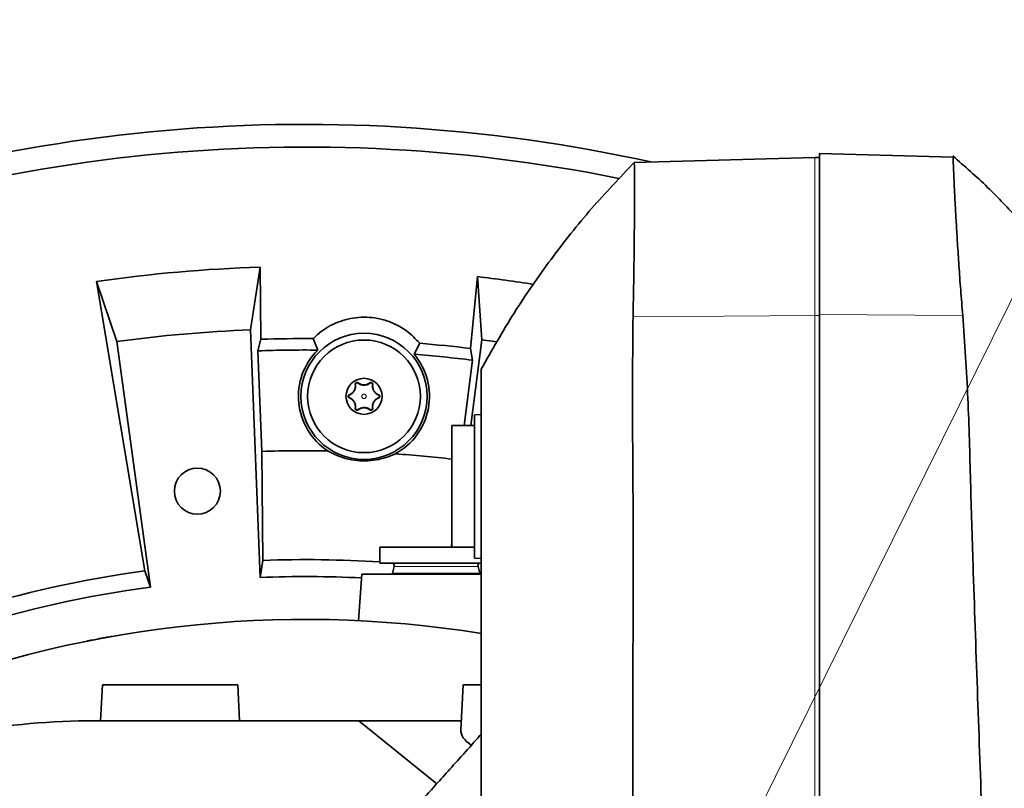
# Model space of a CAD drawing. Header units: millimetres. Extents: x 0 to 14900, y 0 to 10500.
# Tile 39 of 56: x 10758 to 10976, y 5941 to 6112. Entities that reach past the tile are written whole.
import ezdxf

# ---------------------------------------------------------------- set-up
doc = ezdxf.new("R2010")
doc.units = ezdxf.units.MM
doc.header["$LTSCALE"] = 25
doc.styles.add('SLDTEXTSTYLE0', font='TXT', dxfattribs={"width": 0.605})
doc.dimstyles.new('SLDDIMSTYLE1', dxfattribs={"dimtxt": 87.5, "dimasz": 87.5, "dimexe": 0, "dimexo": 0.0625, "dimgap": 21.875, "dimtad": 1, "dimdec": 4, "dimlfac": 25, "dimzin": 12, "dimdsep": 46, "dimtxsty": 'SLDTEXTSTYLE0', "dimsah": 1, "dimcen": 0.09, "dimadec": 1, "dimazin": 3, "dimtfac": 1, "dimtofl": 0, "dimtmove": 0, "dimatfit": 3, "dimfxl": 1, "dimfrac": 2, "dimtolj": 1, "dimtzin": 12, "dimarcsym": 0})
doc.dimstyles.new('SLDDIMSTYLE2', dxfattribs={"dimtxt": 87.5, "dimasz": 87.5, "dimexe": 0, "dimexo": 0.0625, "dimgap": 21.875, "dimtad": 1, "dimdec": 1, "dimrnd": 1e-09, "dimzin": 12, "dimdsep": 46, "dimtxsty": 'SLDTEXTSTYLE0', "dimsah": 1, "dimcen": 0, "dimadec": 0, "dimazin": 3, "dimtfac": 1, "dimtofl": 0, "dimtmove": 0, "dimatfit": 3, "dimfxl": 1, "dimfrac": 2, "dimtolj": 1, "dimtzin": 12, "dimarcsym": 0})

# ---------------------------------------------------------------- blocks, each defined once
blk = doc.blocks.new('_D_6')
at = {"color": 7, "linetype": 'Continuous', "lineweight": 0}
for p, q in [((8210.66, 6193.83), (7985.54, 6233.52)), ((12219.93, 5733.49), (13700.97, 5733.49))]:
    blk.add_line(p, q, dxfattribs=at)
at = {"color": 7, "linetype": 'Continuous', "lineweight": 18}
blk.add_arc((10821.38, 5733.49), 2842.09, 0, 170, dxfattribs=at)
for points in [[(8022.47, 6227.01), (8051.27, 6310.58), (8026.72, 6315.29)], [(13663.47, 5733.49), (13674.62, 5821.17), (13649.62, 5820.78)]]:
    blk.add_solid(points, dxfattribs=at)
at = {"color": 7, "linetype": 'Continuous', "lineweight": 18, "insert": (10955.07, 8687.96), "char_height": 87.5, "attachment_point": 1, "rotation": 355, "style": 'SLDTEXTSTYLE0'}
blk.add_mtext('170°', dxfattribs=at)
blk = doc.blocks.new('_D_8')
at = {"color": 7, "linetype": 'Continuous', "lineweight": 0}
for q in [(11817.74, 6729.85), (10821.38, 5733.49)]:
    blk.add_line((11465.55, 6377.66), q, dxfattribs=at)
at = {"color": 7, "linetype": 'Continuous', "lineweight": 18}
blk.add_solid([(11465.55, 6377.66), (11536.27, 6430.69), (11518.59, 6448.37)], dxfattribs=at)
at = {"color": 7, "linetype": 'Continuous', "lineweight": 18, "insert": (11534.91, 6606.39), "char_height": 87.5, "attachment_point": 1, "rotation": 45, "style": 'SLDTEXTSTYLE0'}
blk.add_mtext('R911', dxfattribs=at)
blk = doc.blocks.new('_D_9')
at = {"color": 7, "linetype": 'Continuous', "lineweight": 0}
blk.add_line((11974.96, 8064.68), (10821.38, 5733.49), dxfattribs=at)
at = {"color": 7, "linetype": 'Continuous', "lineweight": 18}
blk.add_solid([(11974.96, 8064.68), (11924.94, 7991.8), (11947.35, 7980.71)], dxfattribs=at)
at = {"color": 7, "linetype": 'Continuous', "lineweight": 18, "insert": (11217.86, 6788.82), "char_height": 87.5, "attachment_point": 1, "rotation": 63.6718, "style": 'SLDTEXTSTYLE0'}
blk.add_mtext('R2601', dxfattribs=at)

msp = doc.modelspace()

# ---------------------------------------------------------------- linework, layer by layer
at = {"color": 7, "linetype": 'Continuous', "lineweight": 35}
for p, q in [((10894.3111532, 6080.4099109), (10934.3804458, 6081.4591623)), ((10934.3804458, 6081.4591623), (10935.3804458, 6081.4853482)), ((10935.3804458, 6082.3806045), (10965.0856028, 6081.6027476)), ((10935.3804458, 6082.3806045), (10935.3804458, 6046.669504)), ((10811.3699206, 6057.1582401), (10809.2099029, 6043.2463494)), ((10811.5142789, 6041.14605), (10811.3699206, 6057.1582401)), ((10859.5628292, 6055.0540922), (10858.0234659, 6039.115415)), ((10860.5021263, 6041.0068826), (10859.5628292, 6055.0540922)), ((10775.0336808, 6053.979231), (10785.7572211, 5989.7834892)), ((10779.5766574, 6040.6537764), (10775.0336808, 6053.979231)), ((10935.3804458, 6046.669504), (10935.3804458, 5786.1892603)), ((10809.2099029, 6043.2463494), (10811.3691928, 5988.2887524)), ((10810.8613868, 6038.5903718), (10811.5142789, 6041.14605)), ((10824.1074855, 6038.7594698), (10823.1155326, 6041.299315)), ((10858.0822814, 6021.9853482), (10860.5021263, 6041.0068826)), ((10860.5021263, 6041.0068826), (10863.8906548, 6040.5568092)), ((10786.9934586, 5986.156152), (10779.5766574, 6040.6537764)), ((10846.7288692, 6040.2587272), (10845.5173446, 6037.8159844)), ((10858.0234659, 6039.115415), (10858.4511316, 6036.5125587)), ((10810.8613868, 6038.5903718), (10811.7386427, 6016.2627174)), ((10856.603037, 6021.9853482), (10858.4511316, 6036.5125587)), ((10860.3804458, 6024.4853482), (10858.8804458, 6024.4067365)), ((10858.8804458, 6024.4067365), (10858.8804458, 5992.5639599)), ((10858.8804458, 6021.9853482), (10853.8804458, 6021.9853482)), ((10853.8804458, 6021.9853482), (10853.8804458, 5994.9853482)), ((10811.9567686, 5992.0756526), (10811.7386427, 6016.2627174)), ((10853.8804458, 5996.2190986), (10853.7612863, 5994.9853482)), ((10837.8804458, 5994.9853482), (10837.8804458, 5991.4853482)), ((10837.8804458, 5994.9853482), (10853.8804458, 5994.9853482)), ((10853.8804458, 5994.9853482), (10858.8804458, 5994.9853482)), ((10811.9567686, 5992.0756526), (10811.3691928, 5988.2887524)), ((10837.8804458, 5991.4853482), (10860.5220412, 5991.4853482)), ((10858.8804458, 5992.5639599), (10860.3804458, 5992.4853482)), ((10785.7572211, 5989.7834892), (10786.9934586, 5986.156152)), ((10833.8804458, 5988.9853482), (10833.1614038, 5978.7025685)), ((10860.427599, 5988.9853482), (10833.8804458, 5988.9853482)), ((10841.087294, 5990.7300568), (10840.6872607, 5989.237112)), ((10860.073631, 5989.237112), (10859.6735976, 5990.7300568)), ((10776.3804458, 5964.4853482), (10775.9611836, 5956.4853482)), ((10776.3804458, 5964.4853482), (10806.3804458, 5964.4853482)), ((10806.7997081, 5956.4853482), (10806.3804458, 5964.4853482)), ((10856.3804458, 5964.4853482), (10855.8562495, 5954.4830858)), ((10856.3804458, 5964.4853482), (10860.2575805, 5964.4853482)), ((10774.6764156, 5956.4853482), (10833.2450216, 5956.4853482)), ((10833.2450216, 5956.4853482), (10850.5063336, 5942.4879699)), ((10855.9611836, 5956.4853482), (10833.2450216, 5956.4853482))]:
    msp.add_line(p, q, dxfattribs=at)
at = {"color": 8, "linetype": 'Continuous', "lineweight": 18}
for p, q in [((10934.3804458, 6081.4591623), (10934.3804458, 6046.4075577)), ((10894.0489368, 6046.1073259), (10934.3804458, 6046.4075577)), ((10934.3804458, 6046.4075577), (10935.3804458, 6046.4150018)), ((10934.3804458, 6046.4075577), (10934.3804458, 5785.9273139)), ((10935.3804458, 6046.669504), (10967.1864593, 6046.4327369)), ((10832.5048365, 6031.1238937), (10832.4407304, 6031.1148109)), ((10833.0332031, 6031.4289463), (10833.073122, 6031.4799224)), ((10835.7276886, 6031.4289463), (10835.6877696, 6031.4799224)), ((10836.2560551, 6031.1238937), (10836.3201613, 6031.1148109)), ((10831.1575938, 6028.7904008), (10831.1334066, 6028.8504597)), ((10831.1575938, 6028.1802956), (10831.1334066, 6028.1202367)), ((10837.6032979, 6028.7904008), (10837.627485, 6028.8504597)), ((10837.6032979, 6028.1802956), (10837.627485, 6028.1202367)), ((10832.5048365, 6025.8468027), (10832.4407304, 6025.8558855)), ((10836.2560551, 6025.8468027), (10836.3201613, 6025.8558855)), ((10833.0332031, 6025.5417502), (10833.073122, 6025.490774)), ((10835.7276886, 6025.5417502), (10835.6877696, 6025.490774)), ((10840.6872607, 5989.237112), (10860.073631, 5989.237112)), ((10841.087294, 5990.7300568), (10859.6735976, 5990.7300568))]:
    msp.add_line(p, q, dxfattribs=at)
at = {"color": 7, "linetype": 'Continuous', "lineweight": 35}
for centre, radius in [((10834.3804458, 6028.4853482), 14), ((10834.3804458, 6028.4853482), 12.5), ((10834.3804458, 6028.4853482), 4), ((10797.4126166, 6007.4388902), 5.1)]:
    msp.add_circle(centre, radius, dxfattribs=at)
at = {"color": 8, "linetype": 'Continuous', "lineweight": 18}
msp.add_circle((10834.3804458, 6028.4853482), 0.5, dxfattribs=at)
at = {"color": 7, "linetype": 'Continuous', "lineweight": 18}
for radius in [2601, 911]:
    msp.add_arc((10821.3804458, 5733.4853482), radius, 190, 170, dxfattribs=at)
at = {"color": 7, "linetype": 'Continuous', "lineweight": 35}
for centre, radius, start, end in [((10821.3804458, 5733.4853482), 355.3711066, 77.554426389, 113.552058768), ((10821.3804458, 5733.4853482), 350.3352259, 78.55096978, 114.029950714), ((10821.3804458, 5733.4853482), 323.8276572, 91.771473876, 98.228526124), ((10821.3804458, 5733.4853482), 323.8276572, 81.003281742, 83.228526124), ((10821.3804458, 5733.4853482), 310, 92.25, 97.75), ((10821.3804458, 5733.4853482), 307.8188569, 89.677038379, 91.836750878), ((10821.3804458, 5733.4853482), 307.8188569, 83.163249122, 85.276429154), ((10821.3804458, 5733.4853482), 305.2863017, 89.488185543, 91.974595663), ((10834.3804458, 6028.4853482), 14.5289809, 134.996761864, 236.402039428), ((10834.3804458, 6028.4853482), 14.5289809, 298.551428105, 39.956705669), ((10821.3804458, 5733.4853482), 305.2863017, 83.025404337, 85.46528199), ((10821.3804458, 5733.4853482), 282.9416988, 88.995503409, 91.952846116), ((10821.3804458, 5733.4853482), 282.9416988, 83.404181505, 85.957964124), ((10821.3804458, 5733.4853482), 258.7619586, 86.344044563, 92.087077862), ((10840.5077385, 5990.8853482), 0.6, 345, 90), ((10860.2531531, 5990.8853482), 0.6, 90, 195), ((10821.3804458, 5733.4853482), 258.7619586, 97.912922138, 107.087077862), ((10840.8804458, 5989.1853482), 0.2, 165, 270), ((10859.8804458, 5989.1853482), 0.2, 270, 15), ((10821.3804458, 5733.4853482), 255, 87.202901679, 92.25), ((10821.3804458, 5733.4853482), 255, 97.75, 107.25), ((10821.3804458, 5733.4853482), 245.5, 80.852896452, 112.38532819), ((10774.6764156, 5795.9776572), 160.507691, 90, 100.279979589)]:
    msp.add_arc(centre, radius, start, end, dxfattribs=at)
msp.add_ellipse((10871.3804458, 5954.3525594), major_axis=(15.5276163, 0), ratio=0.4005407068, start_param=3.120604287, end_param=3.6953649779, dxfattribs=at)
for points, knots in [([(10894.3233354, 6080.3972036), (10891.1200093, 6077.0354863), (10884.593169, 6070.185921), (10875.7398732, 6058.9708664), (10867.4897142, 6047.0847438), (10862.7512323, 6038.6869727), (10860.3804458, 6034.4853482)], [0, 0, 0, 0, 0.2430723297, 0.4952646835, 0.7474677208, 1, 1, 1, 1]), ([(10894.3111532, 6080.4099109), (10894.3307086, 6080.2763402), (10894.3698193, 6080.0091985), (10894.3944426, 6077.9162959), (10894.3991625, 6074.6080672), (10894.3801837, 6070.1023395), (10894.3377724, 6064.5170866), (10894.2689045, 6058.4545506), (10894.1801904, 6052.2609211), (10894.0926879, 6048.1585212), (10894.0489368, 6046.1073259)], [0, 0, 0, 0, 0.1314265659, 0.2628534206, 0.3942794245, 0.5257055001, 0.6571404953, 0.7885753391, 0.8942879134, 1, 1, 1, 1]), ([(10979.549861, 6067.7529127), (10977.3047059, 6070.1648565), (10972.6983212, 6075.1134416), (10967.6040691, 6079.5586222), (10964.992759, 6081.8372187)], [0, 0, 0, 0, 0.4874006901, 1, 1, 1, 1]), ([(10967.1864593, 6046.4327369), (10967.0300831, 6048.3348843), (10966.7167297, 6052.14649), (10966.3379259, 6057.5157964), (10966.0214908, 6062.3869244), (10965.762426, 6066.6889125), (10965.551877, 6070.4349704), (10965.3800869, 6073.7112799), (10965.2461305, 6076.4563694), (10965.1483433, 6078.6583862), (10965.0867959, 6080.3145488), (10965.0579179, 6081.3944223), (10965.0763745, 6081.5333059), (10965.0856028, 6081.6027476)], [0, 0, 0, 0, 0.0956940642, 0.1917559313, 0.2874506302, 0.3747697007, 0.462367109, 0.549685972, 0.6370086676, 0.724609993, 0.8119325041, 0.9059664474, 1, 1, 1, 1]), ([(10846.7288692, 6040.2587272), (10845.8109417, 6041.2294651), (10844.2672149, 6042.8620059), (10841.4316575, 6044.5277254), (10838.834804, 6045.5272851), (10836.2343589, 6046.0255791), (10833.7556832, 6046.100982), (10831.3731767, 6045.8186776), (10829.0878605, 6045.1828199), (10826.9231635, 6044.2264043), (10824.938819, 6042.9620403), (10823.7218844, 6041.9129144), (10823.1489244, 6041.3331059), (10823.1155326, 6041.299315)], [0, 0, 0, 0, 0.1557395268, 0.2619153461, 0.3680183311, 0.4631649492, 0.5506174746, 0.6380796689, 0.7253659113, 0.8126850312, 0.9035104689, 0.9943766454, 1, 1, 1, 1]), ([(10894.0489368, 6046.1073259), (10893.9894947, 6039.7759508), (10893.8706034, 6027.1124273), (10894.1351547, 6001.7892384), (10893.9708307, 5957.4740832), (10894.0714724, 5883.3109022), (10894.0511774, 5821.809354), (10894.0392375, 5785.62701)], [0, 0, 0, 0, 0.0729156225, 0.145840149, 0.2916788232, 0.5832833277, 1, 1, 1, 1]), ([(10973.8848981, 5785.9026293), (10973.7503332, 5810.8891122), (10973.4812048, 5860.8618424), (10971.7617325, 5929.2735013), (10969.8383764, 5978.8333731), (10968.894042, 6009.5696151), (10968.4615785, 6028.017798), (10967.6114365, 6040.2953269), (10967.1864593, 6046.4327369)], [0, 0, 0, 0, 0.2876477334, 0.5752927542, 0.787631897, 0.8584324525, 0.9292318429, 1, 1, 1, 1]), ([(10860.3804458, 6034.4853482), (10860.3804458, 6034.4697229), (10860.3804458, 6034.4378318), (10860.3804458, 6034.6430548), (10860.3804458, 6034.1921882), (10860.3804458, 6033.0068039), (10860.3804458, 6030.8356201), (10860.3804458, 6027.4608855), (10860.3804458, 6023.1145071), (10860.3804458, 6017.9970276), (10860.3804458, 6012.1794002), (10860.3804458, 5991.1374587), (10860.3804458, 5937.4716514), (10860.3804458, 5873.3260725), (10860.3804458, 5819.3250119), (10860.3804458, 5796.0975181), (10860.3804458, 5782.811727), (10860.3804458, 5772.2433382), (10860.3804458, 5760.7800687), (10860.3804458, 5748.3589976), (10860.3804458, 5735.6817029), (10860.3804458, 5723.0168098), (10860.3804458, 5710.5177536), (10860.3804458, 5698.2099724), (10860.3804458, 5686.0058101), (10860.3804458, 5674.1741971), (10860.3804458, 5662.8523695), (10860.3804458, 5652.0506056), (10860.3804458, 5641.7014994), (10860.3804458, 5632.0381098), (10860.3804458, 5623.1593431), (10860.3804458, 5615.0721861), (10860.3804458, 5607.7331593), (10860.3804458, 5601.321944), (10860.3804458, 5595.8973743), (10860.3804458, 5591.4440392), (10860.3804458, 5587.9453471), (10860.3804458, 5585.5390669), (10860.3804458, 5584.172538), (10860.3804458, 5584.099449), (10860.3804458, 5584.0667002)], [0, 0, 0, 0, 0.0165413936, 0.0337610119, 0.0424078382, 0.0511979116, 0.0624911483, 0.0741115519, 0.0854047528, 0.0970246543, 0.1083221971, 0.1199473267, 0.2105582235, 0.391780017, 0.4624319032, 0.4977578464, 0.5154208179, 0.5330838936, 0.5541456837, 0.5753534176, 0.597022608, 0.6188515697, 0.6399133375, 0.661121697, 0.6827913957, 0.704620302, 0.7256711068, 0.7468676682, 0.7685248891, 0.7903415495, 0.8114050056, 0.8326151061, 0.8542867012, 0.8761175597, 0.8971676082, 0.9183633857, 0.9400197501, 0.9618355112, 0.9828997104, 1, 1, 1, 1]), ([(10832.4407304, 6031.1148109), (10832.4480129, 6031.0567814), (10832.4626196, 6030.9403904), (10832.4660417, 6030.7555999), (10832.4554241, 6030.5939911), (10832.4364305, 6030.4587721), (10832.4125566, 6030.3340085), (10832.373392, 6030.1837424), (10832.3213828, 6030.037576), (10832.2703255, 6029.9203874), (10832.2273935, 6029.8329947), (10832.1793421, 6029.7458197), (10832.1141056, 6029.6398635), (10832.0281448, 6029.518794), (10831.9293435, 6029.4012413), (10831.8350102, 6029.3034917), (10831.7473431, 6029.2224974), (10831.6572536, 6029.1482093), (10831.5610788, 6029.0773787), (10831.4593484, 6029.0112643), (10831.3159033, 6028.9288098), (10831.2065597, 6028.881866), (10831.1334066, 6028.8504597)], [0, 0, 0, 0, 0.0715706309, 0.1435505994, 0.2172613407, 0.2545180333, 0.2919250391, 0.3514415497, 0.4121427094, 0.4418710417, 0.4718435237, 0.5026470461, 0.5337582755, 0.5868010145, 0.6411743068, 0.6818864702, 0.7229296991, 0.7647937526, 0.8068631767, 0.8547536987, 0.9028272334, 1, 1, 1, 1]), ([(10832.5048365, 6031.1238937), (10832.5124471, 6031.0608749), (10832.5277243, 6030.9343745), (10832.5294559, 6030.7373944), (10832.5137978, 6030.5344883), (10832.4751318, 6030.3144645), (10832.4194169, 6030.1212521), (10832.3559386, 6029.958175), (10832.3002806, 6029.8376339), (10832.2371968, 6029.7204963), (10832.1672959, 6029.6077334), (10832.0900225, 6029.4986452), (10832.0027976, 6029.3903717), (10831.9055698, 6029.2846197), (10831.7981861, 6029.1827279), (10831.6846226, 6029.0887105), (10831.541566, 6028.986061), (10831.3669455, 6028.8809685), (10831.2276391, 6028.8207031), (10831.1575938, 6028.7904008)], [0, 0, 0, 0, 0.0695628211, 0.1396365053, 0.2115855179, 0.2843413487, 0.3701109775, 0.4135744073, 0.4576483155, 0.5004904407, 0.5436769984, 0.5873885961, 0.6317988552, 0.681395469, 0.7313832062, 0.7824454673, 0.8338166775, 0.9164404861, 1, 1, 1, 1]), ([(10833.073122, 6031.4799224), (10833.0536763, 6031.4938271), (10833.0142666, 6031.5220071), (10832.9491887, 6031.5483379), (10832.8846398, 6031.5627566), (10832.827561, 6031.5665914), (10832.7712501, 6031.5621843), (10832.7182198, 6031.5506333), (10832.6654082, 6031.531035), (10832.6175291, 6031.5048939), (10832.5751758, 6031.4735633), (10832.5394021, 6031.4392811), (10832.5086153, 6031.401294), (10832.480075, 6031.3556095), (10832.4564285, 6031.3018529), (10832.4405753, 6031.2400783), (10832.4343021, 6031.1766727), (10832.4385733, 6031.1355692), (10832.4407304, 6031.1148109)], [0, 0, 0, 0, 0.0885861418, 0.1795326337, 0.2423999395, 0.306789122, 0.3587859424, 0.4121874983, 0.4642474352, 0.5182091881, 0.56475533, 0.6126162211, 0.6601364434, 0.7087086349, 0.7766638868, 0.8465726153, 0.922515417, 1, 1, 1, 1]), ([(10833.0332031, 6031.4289463), (10833.0173335, 6031.4402273), (10832.9853296, 6031.4629777), (10832.9281995, 6031.4865068), (10832.8682738, 6031.4993242), (10832.8070787, 6031.5006414), (10832.7507902, 6031.4917057), (10832.6979927, 6031.473645), (10832.6522614, 6031.4491814), (10832.6115786, 6031.4183852), (10832.5773139, 6031.3832393), (10832.5487254, 6031.3434767), (10832.5262393, 6031.2999217), (10832.5104791, 6031.2529938), (10832.4994026, 6031.1932797), (10832.5027513, 6031.15052), (10832.5048365, 6031.1238937)], [0, 0, 0, 0, 0.0794047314, 0.1601346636, 0.2437650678, 0.3159148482, 0.3907637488, 0.4542619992, 0.5198766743, 0.5792442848, 0.6403150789, 0.7002182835, 0.7616470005, 0.8258370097, 0.8915493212, 1, 1, 1, 1]), ([(10835.7276886, 6031.4289463), (10835.5228109, 6031.2951942), (10835.1812626, 6031.0722184), (10834.565453, 6030.9461157), (10834.0296946, 6030.9686722), (10833.4926817, 6031.1194029), (10833.2001411, 6031.3164828), (10833.0332031, 6031.4289463)], [0, 0, 0, 0, 0.26399829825, 0.44010726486, 0.61703614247, 0.78146194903, 1, 1, 1, 1]), ([(10835.6877696, 6031.4799224), (10835.5157427, 6031.3627216), (10835.253782, 6031.1842496), (10834.7878679, 6031.0515027), (10834.4084063, 6031.011804), (10834.0099063, 6031.0427731), (10833.5207366, 6031.1755037), (10833.2472932, 6031.3614702), (10833.073122, 6031.4799224)], [0, 0, 0, 0, 0.24980736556, 0.38040379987, 0.49160505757, 0.60309321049, 0.7471883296, 1, 1, 1, 1]), ([(10836.3201613, 6031.1148109), (10836.3225128, 6031.139303), (10836.327283, 6031.1889856), (10836.3167118, 6031.2600182), (10836.2959514, 6031.3235949), (10836.270297, 6031.3744174), (10836.2379878, 6031.4204501), (10836.2012184, 6031.4600866), (10836.1577258, 6031.4954469), (10836.1111325, 6031.523314), (10836.0628661, 6031.5438634), (10836.0152711, 6031.5573273), (10835.9669577, 6031.5646407), (10835.9129874, 6031.5661233), (10835.8544662, 6031.5592476), (10835.7936216, 6031.5416961), (10835.7367686, 6031.5155201), (10835.7042053, 6031.4918629), (10835.6877696, 6031.4799224)], [0, 0, 0, 0, 0.0911364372, 0.1848714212, 0.2471605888, 0.3109607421, 0.3626486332, 0.4157365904, 0.4674855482, 0.5211098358, 0.5675724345, 0.6153354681, 0.662988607, 0.7116910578, 0.7801179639, 0.8505111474, 0.9245485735, 1, 1, 1, 1]), ([(10836.2560551, 6031.1238937), (10836.2577698, 6031.1408961), (10836.261238, 6031.1752864), (10836.2557893, 6031.2298765), (10836.2407515, 6031.2863378), (10836.2150607, 6031.339813), (10836.1804594, 6031.3875344), (10836.1409955, 6031.4258419), (10836.0966835, 6031.4564565), (10836.051092, 6031.478362), (10836.0032581, 6031.4928848), (10835.9550075, 6031.5000052), (10835.9060987, 6031.4998969), (10835.8571432, 6031.492504), (10835.8092109, 6031.4774748), (10835.7651298, 6031.4562267), (10835.7396941, 6031.4376937), (10835.7276886, 6031.4289463)], [0, 0, 0, 0, 0.0697615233, 0.1411043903, 0.2177353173, 0.2971109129, 0.3657565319, 0.4368866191, 0.4983744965, 0.5618064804, 0.6208627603, 0.6815370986, 0.7425290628, 0.8050279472, 0.8713837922, 0.9392940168, 1, 1, 1, 1]), ([(10837.6032979, 6028.7904008), (10837.5454847, 6028.8150599), (10837.4294425, 6028.8645553), (10837.2596338, 6028.9603153), (10837.0933421, 6029.0736695), (10836.9548119, 6029.189007), (10836.8432734, 6029.297567), (10836.756077, 6029.393072), (10836.6730474, 6029.4957954), (10836.5704176, 6029.64005), (10836.480514, 6029.7949007), (10836.4058272, 6029.9560712), (10836.3432935, 6030.1162648), (10836.2849201, 6030.3164408), (10836.2491783, 6030.5224306), (10836.2343892, 6030.6969406), (10836.2318929, 6030.840434), (10836.2381622, 6030.9832425), (10836.2500828, 6031.0769469), (10836.2560551, 6031.1238937)], [0, 0, 0, 0, 0.0688863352, 0.1382680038, 0.2094618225, 0.2814320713, 0.3243232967, 0.3674592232, 0.4110194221, 0.4551901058, 0.5414512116, 0.5851512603, 0.629675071, 0.7117128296, 0.7945752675, 0.8453405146, 0.8963574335, 0.9480741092, 1, 1, 1, 1]), ([(10837.627485, 6028.8504597), (10837.580881, 6028.8699216), (10837.4874806, 6028.9089258), (10837.3478782, 6028.9828988), (10837.2082877, 6029.0701874), (10837.0687936, 6029.1740798), (10836.9536984, 6029.2760128), (10836.8629892, 6029.3682773), (10836.781134, 6029.4598153), (10836.6874949, 6029.5791776), (10836.5891279, 6029.7293771), (10836.5029884, 6029.8897775), (10836.4412302, 6030.0332624), (10836.3976189, 6030.1573141), (10836.3671428, 6030.2608258), (10836.3424339, 6030.3638833), (10836.3189392, 6030.4893171), (10836.3014745, 6030.6349337), (10836.2950203, 6030.7990022), (10836.3002927, 6030.9596312), (10836.3135279, 6031.0630024), (10836.3201613, 6031.1148109)], [0, 0, 0, 0, 0.0618761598, 0.1240077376, 0.187142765, 0.2507589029, 0.3153385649, 0.3481464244, 0.3811487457, 0.4359266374, 0.4922077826, 0.5470402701, 0.6035683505, 0.639041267, 0.6748023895, 0.7113046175, 0.7480000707, 0.8099144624, 0.8723482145, 0.9360223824, 1, 1, 1, 1]), ([(10831.1334066, 6028.8504597), (10831.1134985, 6028.8415183), (10831.0732528, 6028.8234425), (10831.0205991, 6028.7844688), (10830.9756669, 6028.7388679), (10830.9418067, 6028.6917162), (10830.915609, 6028.6408425), (10830.8974134, 6028.5890397), (10830.8863305, 6028.5329591), (10830.8836583, 6028.4776854), (10830.8884971, 6028.424537), (10830.8993331, 6028.3758995), (10830.9159271, 6028.3297734), (10830.9400671, 6028.2819939), (10830.973429, 6028.2343266), (10831.0188153, 6028.1876997), (10831.0724818, 6028.1476866), (10831.1129385, 6028.1294587), (10831.1334066, 6028.1202367)], [0, 0, 0, 0, 0.0809781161, 0.1637032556, 0.2283247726, 0.2945023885, 0.3474451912, 0.4018071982, 0.4548191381, 0.5098124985, 0.5566451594, 0.6048368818, 0.6520065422, 0.700236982, 0.7668698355, 0.8354203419, 0.9167351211, 1, 1, 1, 1]), ([(10831.1575938, 6028.7904008), (10831.1371767, 6028.7808764), (10831.0989615, 6028.7630494), (10831.0487858, 6028.7220966), (10831.0091873, 6028.6758373), (10830.9789917, 6028.6230809), (10830.9600002, 6028.5697737), (10830.9505558, 6028.5151838), (10830.9500009, 6028.4636035), (10830.9573496, 6028.4133461), (10830.9715892, 6028.3664632), (10830.9926112, 6028.3222725), (10831.0199628, 6028.2815019), (10831.0535635, 6028.2449777), (10831.0987598, 6028.2079982), (10831.1355322, 6028.1906835), (10831.1575938, 6028.1802956)], [0, 0, 0, 0, 0.0917187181, 0.1716730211, 0.2545026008, 0.3259360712, 0.4000273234, 0.4630813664, 0.5282154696, 0.5874794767, 0.6484276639, 0.708513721, 0.7701201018, 0.8347151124, 0.9008374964, 1, 1, 1, 1]), ([(10831.1334066, 6028.1202367), (10831.1800106, 6028.1007748), (10831.273411, 6028.0617706), (10831.4130135, 6027.9877976), (10831.5526039, 6027.900509), (10831.6920981, 6027.7966166), (10831.8071933, 6027.6946837), (10831.8979024, 6027.6024192), (10831.9797577, 6027.5108811), (10832.0733968, 6027.3915188), (10832.1717638, 6027.2413193), (10832.2579033, 6027.080919), (10832.3196615, 6026.937434), (10832.3632728, 6026.8133823), (10832.3937489, 6026.7098706), (10832.4184578, 6026.6068131), (10832.4419525, 6026.4813793), (10832.4594172, 6026.3357627), (10832.4658714, 6026.1716942), (10832.4605989, 6026.0110652), (10832.4473637, 6025.907694), (10832.4407304, 6025.8558855)], [0, 0, 0, 0, 0.0618761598, 0.1240077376, 0.187142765, 0.2507589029, 0.3153385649, 0.3481464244, 0.3811487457, 0.4359266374, 0.4922077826, 0.5470402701, 0.6035683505, 0.639041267, 0.6748023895, 0.7113046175, 0.7480000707, 0.8099144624, 0.8723482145, 0.9360223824, 1, 1, 1, 1]), ([(10831.1575938, 6028.1802956), (10831.215407, 6028.1556366), (10831.3314491, 6028.1061411), (10831.5012579, 6028.0103811), (10831.6675496, 6027.8970269), (10831.8060797, 6027.7816894), (10831.9176183, 6027.6731294), (10832.0048147, 6027.5776244), (10832.0878442, 6027.474901), (10832.190474, 6027.3306465), (10832.2803776, 6027.1757957), (10832.3550645, 6027.0146252), (10832.4175982, 6026.8544316), (10832.4759716, 6026.6542556), (10832.5117133, 6026.4482659), (10832.5265024, 6026.2737558), (10832.5289987, 6026.1302624), (10832.5227295, 6025.9874539), (10832.5108089, 6025.8937495), (10832.5048365, 6025.8468027)], [0, 0, 0, 0, 0.0688863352, 0.1382680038, 0.2094618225, 0.2814320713, 0.3243232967, 0.3674592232, 0.4110194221, 0.4551901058, 0.5414512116, 0.5851512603, 0.629675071, 0.7117128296, 0.7945752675, 0.8453405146, 0.8963574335, 0.9480741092, 1, 1, 1, 1]), ([(10836.2560551, 6025.8468027), (10836.2484443, 6025.9098211), (10836.2331669, 6026.0363207), (10836.2314378, 6026.233307), (10836.2470858, 6026.4361887), (10836.278575, 6026.6152649), (10836.3175952, 6026.766695), (10836.3571246, 6026.8896364), (10836.4049595, 6027.0125329), (10836.478976, 6027.1728677), (10836.5684518, 6027.3274909), (10836.6708658, 6027.4720418), (10836.758095, 6027.5803275), (10836.8553215, 6027.6860759), (10836.9627056, 6027.7879687), (10837.076269, 6027.8819859), (10837.2193257, 6027.9846354), (10837.3939461, 6028.0897279), (10837.5332525, 6028.1499933), (10837.6032979, 6028.1802956)], [0, 0, 0, 0, 0.0695644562, 0.1396397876, 0.2115904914, 0.2843480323, 0.3271425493, 0.3701823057, 0.4136467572, 0.4577217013, 0.5436662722, 0.5873788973, 0.6317902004, 0.68138798, 0.7313768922, 0.7824403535, 0.8338127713, 0.916438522, 1, 1, 1, 1]), ([(10836.3201613, 6025.8558855), (10836.3128787, 6025.913915), (10836.2982721, 6026.030306), (10836.2948499, 6026.2150965), (10836.3054676, 6026.3767053), (10836.3244612, 6026.5119243), (10836.348335, 6026.6366879), (10836.3874997, 6026.786954), (10836.4395088, 6026.9331204), (10836.4905661, 6027.050309), (10836.5334982, 6027.1377017), (10836.5815495, 6027.2248767), (10836.646786, 6027.330833), (10836.7327469, 6027.4519024), (10836.8315481, 6027.5694551), (10836.9258815, 6027.6672047), (10837.0135486, 6027.748199), (10837.103638, 6027.8224871), (10837.1998129, 6027.8933177), (10837.3015433, 6027.9594322), (10837.4449883, 6028.0418866), (10837.5543319, 6028.0888304), (10837.627485, 6028.1202367)], [0, 0, 0, 0, 0.0715706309, 0.1435505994, 0.2172613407, 0.2545180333, 0.2919250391, 0.3514415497, 0.4121427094, 0.4418710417, 0.4718435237, 0.5026470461, 0.5337582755, 0.5868010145, 0.6411743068, 0.6818864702, 0.7229296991, 0.7647937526, 0.8068631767, 0.8547536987, 0.9028272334, 1, 1, 1, 1]), ([(10837.6032979, 6028.1802956), (10837.6237149, 6028.18982), (10837.6619301, 6028.207647), (10837.7121059, 6028.2485998), (10837.7517043, 6028.2948591), (10837.7819, 6028.3476155), (10837.8008914, 6028.4009227), (10837.8103359, 6028.4555126), (10837.8108907, 6028.5070929), (10837.8035421, 6028.5573503), (10837.7893024, 6028.6042332), (10837.7682804, 6028.6484239), (10837.7409289, 6028.6891945), (10837.7073281, 6028.7257188), (10837.6621318, 6028.7626982), (10837.6253594, 6028.7800129), (10837.6032979, 6028.7904008)], [0, 0, 0, 0, 0.0917187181, 0.1716730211, 0.2545026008, 0.3259360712, 0.4000273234, 0.4630813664, 0.5282154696, 0.5874794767, 0.6484276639, 0.708513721, 0.7701201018, 0.8347151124, 0.9008374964, 1, 1, 1, 1]), ([(10837.627485, 6028.1202367), (10837.6473931, 6028.1291782), (10837.6876388, 6028.1472539), (10837.7402926, 6028.1862276), (10837.7852247, 6028.2318285), (10837.819085, 6028.2789802), (10837.8452827, 6028.329854), (10837.8634783, 6028.3816567), (10837.8745611, 6028.4377373), (10837.8772333, 6028.493011), (10837.8723945, 6028.5461594), (10837.8615585, 6028.594797), (10837.8449645, 6028.640923), (10837.8208245, 6028.6887025), (10837.7874626, 6028.7363698), (10837.7420764, 6028.7829968), (10837.6884099, 6028.8230098), (10837.6479531, 6028.8412377), (10837.627485, 6028.8504597)], [0, 0, 0, 0, 0.0809781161, 0.1637032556, 0.2283247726, 0.2945023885, 0.3474451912, 0.4018071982, 0.454819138, 0.5098124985, 0.5566451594, 0.6048368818, 0.6520065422, 0.700236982, 0.7668698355, 0.8354203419, 0.9167351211, 1, 1, 1, 1]), ([(10832.4407304, 6025.8558855), (10832.4383788, 6025.8313934), (10832.4336086, 6025.7817108), (10832.4441798, 6025.7106782), (10832.4649403, 6025.6471015), (10832.4905947, 6025.596279), (10832.5229038, 6025.5502463), (10832.5596732, 6025.5106098), (10832.6031659, 6025.4752496), (10832.6497591, 6025.4473824), (10832.6980256, 6025.426833), (10832.7456205, 6025.4133691), (10832.793934, 6025.4060557), (10832.8479042, 6025.4045731), (10832.9064254, 6025.4114488), (10832.96727, 6025.4290003), (10833.024123, 6025.4551763), (10833.0566863, 6025.4788335), (10833.073122, 6025.490774)], [0, 0, 0, 0, 0.0911364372, 0.1848714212, 0.2471605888, 0.3109607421, 0.3626486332, 0.4157365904, 0.4674855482, 0.5211098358, 0.5675724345, 0.6153354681, 0.662988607, 0.7116910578, 0.7801179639, 0.8505111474, 0.9245485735, 1, 1, 1, 1]), ([(10832.5048365, 6025.8468027), (10832.5031218, 6025.8298003), (10832.4996536, 6025.79541), (10832.5051023, 6025.7408199), (10832.5201402, 6025.6843586), (10832.5458309, 6025.6308834), (10832.5804322, 6025.583162), (10832.6198962, 6025.5448545), (10832.6642081, 6025.5142399), (10832.7097997, 6025.4923344), (10832.7576335, 6025.4778116), (10832.8058841, 6025.4706912), (10832.8547929, 6025.4707996), (10832.9037485, 6025.4781924), (10832.9516807, 6025.4932216), (10832.9957618, 6025.5144697), (10833.0211976, 6025.5330027), (10833.0332031, 6025.5417502)], [0, 0, 0, 0, 0.06976152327, 0.14110439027, 0.21773531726, 0.29711091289, 0.36575653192, 0.43688661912, 0.49837449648, 0.56180648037, 0.62086276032, 0.68153709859, 0.74252906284, 0.80502794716, 0.87138379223, 0.93929401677, 1, 1, 1, 1]), ([(10833.0332031, 6025.5417502), (10833.2380808, 6025.6755022), (10833.579629, 6025.898478), (10834.1954386, 6026.0245807), (10834.7311971, 6026.0020242), (10835.2682099, 6025.8512935), (10835.5607505, 6025.6542136), (10835.7276886, 6025.5417502)], [0, 0, 0, 0, 0.2639982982, 0.4401072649, 0.6170361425, 0.781461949, 1, 1, 1, 1]), ([(10833.073122, 6025.490774), (10833.245149, 6025.6079748), (10833.5071096, 6025.7864468), (10833.9730238, 6025.9191937), (10834.3524853, 6025.9588924), (10834.7509854, 6025.9279233), (10835.240155, 6025.7951927), (10835.5135985, 6025.6092262), (10835.6877696, 6025.490774)], [0, 0, 0, 0, 0.2498073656, 0.3804037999, 0.4916050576, 0.6030932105, 0.7471883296, 1, 1, 1, 1]), ([(10835.6877696, 6025.490774), (10835.7072154, 6025.4768693), (10835.7466251, 6025.4486893), (10835.8117029, 6025.4223585), (10835.8762519, 6025.4079398), (10835.9333306, 6025.404105), (10835.9896415, 6025.4085121), (10836.0426718, 6025.4200631), (10836.0954835, 6025.4396614), (10836.1433626, 6025.4658025), (10836.1857159, 6025.4971331), (10836.2214896, 6025.5314153), (10836.2522764, 6025.5694024), (10836.2808167, 6025.6150869), (10836.3044632, 6025.6688435), (10836.3203163, 6025.7306181), (10836.3265895, 6025.7940237), (10836.3223183, 6025.8351272), (10836.3201613, 6025.8558855)], [0, 0, 0, 0, 0.0885861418, 0.1795326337, 0.2423999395, 0.306789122, 0.3587859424, 0.4121874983, 0.4642474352, 0.5182091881, 0.56475533, 0.6126162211, 0.6601364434, 0.7087086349, 0.7766638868, 0.8465726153, 0.922515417, 1, 1, 1, 1]), ([(10835.7276886, 6025.5417502), (10835.7435581, 6025.5304691), (10835.775562, 6025.5077187), (10835.8326922, 6025.4841896), (10835.8926179, 6025.4713722), (10835.9538129, 6025.4700551), (10836.0101015, 6025.4789907), (10836.062899, 6025.4970514), (10836.1086302, 6025.521515), (10836.149313, 6025.5523112), (10836.1835778, 6025.5874571), (10836.2121662, 6025.6272197), (10836.2346523, 6025.6707747), (10836.2504126, 6025.7177026), (10836.2614891, 6025.7774167), (10836.2581404, 6025.8201764), (10836.2560551, 6025.8468027)], [0, 0, 0, 0, 0.0794047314, 0.1601346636, 0.2437650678, 0.3159148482, 0.3907637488, 0.4542619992, 0.5198766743, 0.5792442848, 0.6403150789, 0.7002182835, 0.7616470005, 0.8258370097, 0.8915493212, 1, 1, 1, 1]), ([(10826.3406613, 6016.3835652), (10826.3633289, 6016.3701519), (10827.1715532, 6015.8918945), (10828.8770995, 6015.0844039), (10831.4778905, 6014.3603048), (10834.0428167, 6014.1033599), (10836.429432, 6014.2203772), (10838.7016093, 6014.6857953), (10840.3023824, 6015.2465332), (10841.1465936, 6015.6402684), (10841.3245343, 6015.7232589)], [0, 0, 0, 0, 0.0051946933, 0.1852197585, 0.3651123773, 0.5184592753, 0.6718114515, 0.8165432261, 0.9613314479, 1, 1, 1, 1]), ([(10778.5243516, 5975.2157873), (10778.1319498, 5975.1456237), (10777.3332138, 5975.0028051), (10776.2435951, 5974.8010503), (10775.0299722, 5974.5713567), (10774.1073196, 5974.3913615), (10773.5227073, 5974.2755528), (10773.2175463, 5974.2146845), (10773.0661024, 5974.1842714), (10772.9895991, 5974.168908)], [0, 0, 0, 0, 0.1636767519, 0.3331649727, 0.5011703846, 0.7516143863, 0.8358128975, 0.9170593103, 1, 1, 1, 1]), ([(10860.3804458, 5953.501021), (10860.001277, 5953.0763972), (10858.3426054, 5951.2188834), (10855.6063274, 5948.173895), (10852.3042103, 5944.494948), (10849.4390456, 5941.2989116), (10846.8182973, 5938.3646492), (10844.4920459, 5935.7488232), (10842.4996789, 5933.5002966), (10840.8157811, 5931.5964274), (10838.8469511, 5929.3696981), (10836.2602923, 5926.4397531), (10833.3973337, 5923.1691674), (10830.5460637, 5919.8514205), (10827.7654479, 5916.5312713), (10824.7061978, 5912.7493011), (10821.6100492, 5908.7411519), (10818.7856264, 5904.87884), (10816.3406099, 5901.3601228), (10814.1332549, 5897.991861), (10812.6414773, 5895.6365903), (10811.9214134, 5894.4011341), (10811.8408598, 5894.2629235)], [0, 0, 0, 0, 0.0194159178, 0.0849348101, 0.1443430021, 0.1974730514, 0.2441431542, 0.293151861, 0.331576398, 0.3599093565, 0.3888056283, 0.4432909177, 0.5093156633, 0.5584530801, 0.6152210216, 0.6801539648, 0.7515476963, 0.8175206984, 0.8772844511, 0.9355759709, 0.992792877, 1, 1, 1, 1])]:
    msp.add_open_spline(points, degree=3, knots=knots, dxfattribs=at)

# ---------------------------------------------------------------- dimensions: what is measured, and where the dimension line sits
at = {"color": 7, "linetype": 'Continuous', "lineweight": 18}
dim = msp.add_angular_dim_2l(base=(11069.0845311, 8564.7559984), line1=((12169.92932, 5733.4853482), (9472.8315717, 5733.4853482)), line2=((9924.2205828, 5891.6788381), (8259.8954802, 6185.1442583)), dimstyle='SLDDIMSTYLE1', dxfattribs=at)
dim.commit()
dim.dimension.update_dxf_attribs({"geometry": '_D_6', "text_midpoint": (11069.0845311, 8564.7559984), "dimtype": 162})
for mpoint, picture, middle in [((11974.9555833, 8064.6793346), '_D_9', (11398.1682646, 6899.0825914)), ((11465.5547235, 6377.6596259), '_D_8', (11717.4264663, 6629.5313687))]:
    dim = msp.add_radius_dim(center=(10821.3804458, 5733.4853482), mpoint=mpoint, dimstyle='SLDDIMSTYLE2', dxfattribs=at)
    dim.commit()
    dim.dimension.update_dxf_attribs({"geometry": picture, "text_midpoint": middle, "dimtype": 164})

doc.saveas('drawing.dxf')
